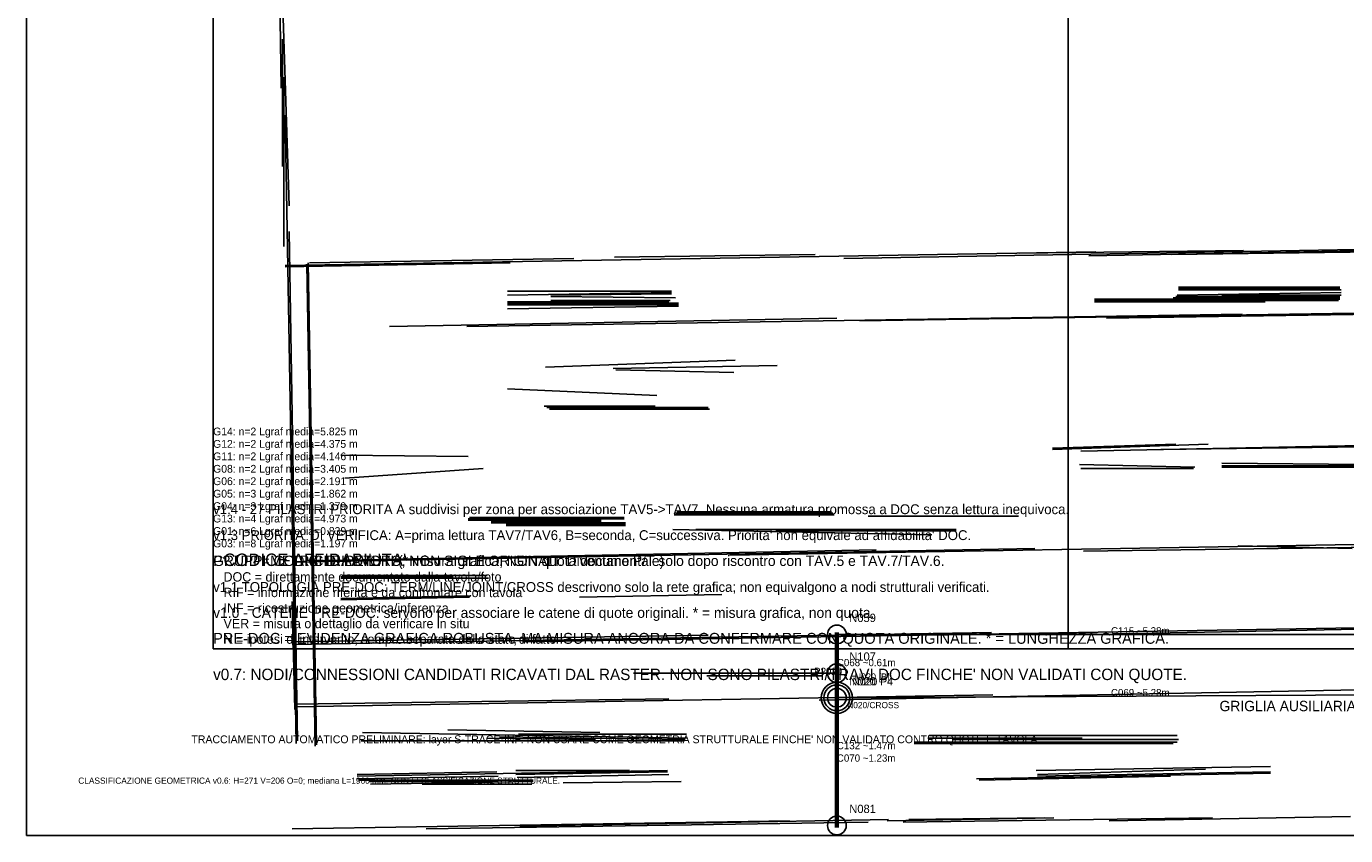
# Model space of a CAD drawing. Header units: millimetres. Extents: x 0 to 53042, y 0 to 29700.
# Tile 1 of 14: x 0 to 12715, y 0 to 7804. Entities that reach past the tile are written whole.
import ezdxf

# ---------------------------------------------------------------- set-up
doc = ezdxf.new("R2010")
doc.units = ezdxf.units.MM
for name, color, linetype in [('00_RASTER_ORIGINALE', 8, 'Continuous'), ('S-AXIS-CAND-INF', 4, 'Continuous'), ('S-AXIS-INF', 4, 'Continuous'), ('S-CHECK-VER', 1, 'Continuous'), ('S-ELEM-ID-VER', 1, 'Continuous'), ('S-GRID-E', 4, 'Continuous'), ('S-ID-CAND-INF', 7, 'Continuous'), ('S-INF-HORIZ', 3, 'Continuous'), ('S-INF-LONG', 6, 'Continuous'), ('S-INF-VERT', 4, 'Continuous'), ('S-METRIC-TEXT-INF', 7, 'Continuous'), ('S-NODE-INF', 2, 'Continuous'), ('S-NOTE-VER', 1, 'Continuous'), ('S-PREDOC-ID', 7, 'Continuous'), ('S-PREDOC-NODE', 2, 'Continuous'), ('S-TEXT-E', 7, 'Continuous'), ('S-TOPO-NODE-INF', 2, 'Continuous'), ('S-TOPO-TEXT-INF', 7, 'Continuous'), ('S-TRACE-INF', 4, 'Continuous'), ('S-TRACE-INF-CLEAN', 4, 'Continuous'), ('S-TRACE-REJECT', 8, 'Continuous'), ('S-VERIFY-B', 30, 'Continuous'), ('S-VERIFY-TEXT', 7, 'Continuous')]:
    doc.layers.add(name, color=color, linetype=linetype)
picture_1 = doc.add_image_def('image1.jpg', size_in_pixel=(4060, 2274))

msp = doc.modelspace()

# ---------------------------------------------------------------- linework, layer by layer
at = {"layer": 'S-AXIS-CAND-INF'}
for p, q in [((7812, 1329), (7812, 1940)), ((13097, 1940), (7812, 1940)), ((7812, 98), (7812, 1567)), ((7812, 1329), (13097, 1358)), ((7812, 1329), (7812, 98))]:
    msp.add_line(p, q, dxfattribs=at)
at = {"layer": 'S-AXIS-INF'}
for p, q in [((1800, 1800), (1800, 27900)), ((10040, 1800), (10040, 27900)), ((1800, 1800), (51240, 1800))]:
    msp.add_line(p, q, dxfattribs=at)
at = {"layer": 'S-GRID-E'}
msp.add_lwpolyline([(0, 0), (53042, 0), (53042, 29699), (0, 29699)], close=True, dxfattribs=at)
at = {"layer": 'S-INF-HORIZ'}
for p, q in [((2495, 5499), (10308, 5629)), ((7878, 5564), (13038, 5655)), ((11039, 5603), (13038, 5629)), ((4638, 5250), (6218, 5250)), ((4638, 5211), (6218, 5237)), ((11091, 5211), (12672, 5237)), ((11104, 5290), (12659, 5290)), ((11104, 5263), (12672, 5263)), ((4638, 5133), (6284, 5133)), ((4638, 5081), (6284, 5107)), ((5056, 5198), (6258, 5185)), ((5056, 5159), (6205, 5159)), ((10294, 5172), (12659, 5172)), ((10294, 5146), (11941, 5146)), ((11078, 5198), (12659, 5198)), ((4246, 4911), (11718, 5028)), ((5004, 4519), (6832, 4584)), ((5657, 4506), (7237, 4532)), ((5683, 4493), (6819, 4467)), ((4638, 4310), (6075, 4245)), ((5017, 4127), (6571, 4127)), ((9889, 3722), (11392, 3775)), ((10164, 3709), (12868, 3761)), ((3031, 3670), (4259, 3657)), ((10151, 3579), (11261, 3553)), ((11522, 3592), (12894, 3579)), ((3070, 3448), (4403, 3539)), ((10164, 3539), (11248, 3539)), ((11522, 3553), (12881, 3553)), ((4259, 3056), (5761, 3056)), ((6245, 3095), (7786, 3095)), ((6271, 3122), (7760, 3122)), ((8113, 3082), (9563, 3082)), ((4481, 3017), (5774, 3017)), ((4625, 2991), (5774, 2991)), ((6232, 2952), (8727, 2899)), ((6454, 2952), (8962, 2952)), ((6780, 2704), (12803, 2808)), ((2561, 2638), (9720, 2769)), ((10190, 2743), (13051, 2782)), ((11679, 2795), (12777, 2769)), ((3031, 2482), (4455, 2482)), ((3044, 2508), (4442, 2508)), ((3031, 2286), (4285, 2312)), ((5330, 2299), (6702, 2325)), ((2574, 1868), (6571, 1933)), ((4795, 1868), (13142, 2011)), ((5853, 1567), (7812, 1567)), ((6558, 1541), (7669, 1541)), ((7642, 1306), (13129, 1411)), ((2587, 1241), (9315, 1358)), ((4063, 1019), (5526, 993)), ((3227, 914), (6336, 914)), ((3240, 993), (6362, 940)), ((4742, 980), (6362, 980)), ((8557, 901), (11091, 901)), ((8701, 966), (11091, 966)), ((8923, 927), (11104, 927)), ((9733, 627), (11993, 666)), ((9746, 588), (11366, 640)), ((3188, 575), (6179, 627)), ((3188, 549), (4546, 575)), ((3201, 535), (4886, 535)), ((3318, 496), (4886, 522)), ((4729, 562), (6192, 588)), ((5173, 509), (6310, 522)), ((9158, 549), (11993, 601)), ((2561, 65), (7355, 144)), ((3854, 65), (8113, 131)), ((8452, 131), (11431, 170)), ((8505, 157), (9811, 170)), ((10438, 144), (12764, 183))]:
    msp.add_line(p, q, dxfattribs=at)
at = {"layer": 'S-INF-LONG'}
for p, q in [((2495, 6948), (2600, 888)), ((2495, 5499), (10308, 5629)), ((7878, 5564), (13038, 5655)), ((2704, 5512), (2783, 862)), ((4246, 4911), (11718, 5028)), ((6780, 2704), (12803, 2808)), ((2561, 2638), (9720, 2769)), ((2574, 1868), (6571, 1933)), ((4795, 1868), (13142, 2011)), ((7642, 1306), (13129, 1411)), ((2587, 1241), (9315, 1358)), ((2561, 65), (7355, 144)), ((3854, 65), (8113, 131))]:
    msp.add_line(p, q, dxfattribs=at)
at = {"layer": 'S-INF-VERT'}
for p, q in [((2430, 9169), (2456, 7209)), ((2443, 8816), (2534, 6073)), ((2469, 6452), (2469, 7680)), ((2495, 6948), (2600, 888)), ((2704, 5512), (2783, 862)), ((7799, 78), (7799, 1959)), ((7825, 78), (7825, 1959))]:
    msp.add_line(p, q, dxfattribs=at)
at = {"layer": 'S-NODE-INF'}
for centre in [(7812, 1940), (7812, 1567), (7812, 1329), (7812, 98)]:
    msp.add_circle(centre, 90, dxfattribs=at)
at = {"layer": 'S-PREDOC-NODE'}
msp.add_circle((7812, 1329), 125, dxfattribs=at)
at = {"layer": 'S-TOPO-NODE-INF'}
msp.add_circle((7812, 1329), 90, dxfattribs=at)
at = {"layer": 'S-TRACE-INF'}
for p, q in [((2430, 9169), (2456, 7209)), ((2443, 8816), (2534, 6073)), ((2469, 6452), (2469, 7680)), ((2482, 5681), (2482, 7314)), ((2495, 6948), (2600, 888)), ((2534, 5825), (2613, 914)), ((2495, 5499), (10308, 5629)), ((5670, 5577), (7603, 5603)), ((7878, 5564), (13038, 5655)), ((9576, 5616), (11732, 5642)), ((10242, 5590), (13038, 5642)), ((11039, 5603), (13038, 5629)), ((2495, 5485), (4664, 5525)), ((2704, 5512), (2783, 862)), ((2717, 5525), (2796, 875)), ((2730, 5525), (5278, 5564)), ((4638, 5250), (6218, 5250)), ((4638, 5211), (6218, 5237)), ((5056, 5211), (6218, 5224)), ((11091, 5211), (12672, 5237)), ((11104, 5290), (12659, 5290)), ((11104, 5277), (12659, 5277)), ((11104, 5263), (12672, 5263)), ((4638, 5146), (6192, 5146)), ((4638, 5133), (6284, 5133)), ((4638, 5120), (6284, 5120)), ((4638, 5081), (6284, 5107)), ((5056, 5198), (6258, 5185)), ((5056, 5159), (6205, 5159)), ((10294, 5172), (12659, 5172)), ((10294, 5159), (12646, 5159)), ((10294, 5146), (11941, 5146)), ((11052, 5185), (12659, 5185)), ((11078, 5198), (12659, 5198)), ((11522, 5211), (12672, 5211)), ((3501, 4911), (7812, 4989)), ((4246, 4911), (11718, 5028)), ((8034, 4963), (13038, 5041)), ((10412, 4989), (13038, 5028)), ((5004, 4519), (6832, 4584)), ((5657, 4506), (7237, 4532)), ((5683, 4493), (6819, 4467)), ((4638, 4310), (6075, 4245)), ((4990, 4140), (6062, 4140)), ((5017, 4127), (6571, 4127)), ((5043, 4114), (6584, 4114)), ((9889, 3722), (11392, 3775)), ((9889, 3735), (11078, 3775)), ((10164, 3709), (12868, 3761)), ((10935, 3722), (12881, 3748)), ((3031, 3670), (4259, 3657)), ((10151, 3579), (11261, 3553)), ((11522, 3592), (12894, 3579)), ((11522, 3566), (12894, 3566)), ((3070, 3448), (4403, 3539)), ((10164, 3539), (11248, 3539)), ((11522, 3553), (12881, 3553)), ((4259, 3056), (5761, 3056)), ((4272, 3069), (5761, 3069)), ((6245, 3095), (7786, 3095)), ((6258, 3108), (7773, 3108)), ((6271, 3122), (7760, 3122)), ((8113, 3082), (9563, 3082)), ((4259, 3043), (5539, 3043)), ((4481, 3030), (5539, 3030)), ((4481, 3017), (5774, 3017)), ((4625, 3004), (5774, 3004)), ((4625, 2991), (5774, 2991)), ((6232, 2952), (8727, 2899)), ((6454, 2952), (8962, 2952)), ((7224, 2939), (8962, 2939)), ((6780, 2704), (12803, 2808)), ((2561, 2638), (9720, 2769)), ((2743, 2651), (8191, 2756)), ((10190, 2743), (13051, 2782)), ((11679, 2795), (12777, 2769)), ((3031, 2495), (4115, 2495)), ((3031, 2482), (4455, 2482)), ((3044, 2508), (4442, 2508)), ((3031, 2286), (4285, 2312)), ((3031, 2273), (4272, 2299)), ((5330, 2299), (6702, 2325)), ((2561, 2259), (2587, 1215)), ((2561, 1842), (9302, 1959)), ((2574, 1868), (6571, 1933)), ((4795, 1868), (13142, 2011)), ((7799, 78), (7799, 1959)), ((7812, 78), (7812, 1959)), ((7825, 78), (7825, 1959)), ((8675, 1933), (10321, 1959)), ((10530, 1946), (13129, 1998)), ((5853, 1567), (7812, 1567)), ((6558, 1541), (7669, 1541)), ((7642, 1306), (13129, 1411)), ((2587, 1241), (9315, 1358)), ((2587, 1267), (6192, 1319)), ((4063, 1019), (5526, 993)), ((3227, 914), (6336, 914)), ((3240, 993), (6362, 940)), ((4442, 940), (5487, 927)), ((4559, 953), (6349, 927)), ((4742, 980), (6362, 980)), ((8557, 901), (11091, 901)), ((8688, 940), (10177, 940)), ((8701, 966), (11091, 966)), ((8923, 927), (11104, 927)), ((8557, 888), (11052, 888)), ((9733, 627), (11993, 666)), ((9746, 588), (11366, 640)), ((3188, 575), (6179, 627)), ((3188, 588), (4533, 614)), ((3188, 549), (4546, 575)), ((3201, 535), (4886, 535)), ((3305, 522), (4546, 522)), ((3318, 496), (4886, 522)), ((4716, 627), (5813, 627)), ((4716, 588), (6179, 614)), ((4729, 562), (6192, 588)), ((5173, 509), (6310, 522)), ((9158, 549), (11993, 601)), ((9184, 535), (11026, 575)), ((9746, 575), (11993, 614)), ((3815, 496), (4873, 496)), ((2561, 65), (7355, 144)), ((3854, 65), (8113, 131)), ((4755, 91), (8309, 157)), ((8296, 144), (9903, 170)), ((8452, 131), (11431, 170)), ((8505, 157), (9811, 170)), ((10438, 144), (12764, 183))]:
    msp.add_line(p, q, dxfattribs=at)
at = {"layer": 'S-TRACE-INF-CLEAN'}
for p, q in [((2430, 9169), (2456, 7209)), ((2443, 8816), (2534, 6073)), ((2469, 6452), (2469, 7680)), ((2495, 6948), (2600, 888)), ((2495, 5499), (10308, 5629)), ((7878, 5564), (13038, 5655)), ((11039, 5603), (13038, 5629)), ((2704, 5512), (2783, 862)), ((4638, 5250), (6218, 5250)), ((4638, 5211), (6218, 5237)), ((11091, 5211), (12672, 5237)), ((11104, 5290), (12659, 5290)), ((11104, 5263), (12672, 5263)), ((4638, 5133), (6284, 5133)), ((4638, 5081), (6284, 5107)), ((5056, 5198), (6258, 5185)), ((5056, 5159), (6205, 5159)), ((10294, 5172), (12659, 5172)), ((10294, 5146), (11941, 5146)), ((11078, 5198), (12659, 5198)), ((4246, 4911), (11718, 5028)), ((5004, 4519), (6832, 4584)), ((5657, 4506), (7237, 4532)), ((5683, 4493), (6819, 4467)), ((4638, 4310), (6075, 4245)), ((5017, 4127), (6571, 4127)), ((9889, 3722), (11392, 3775)), ((10164, 3709), (12868, 3761)), ((3031, 3670), (4259, 3657)), ((10151, 3579), (11261, 3553)), ((11522, 3592), (12894, 3579)), ((3070, 3448), (4403, 3539)), ((10164, 3539), (11248, 3539)), ((11522, 3553), (12881, 3553)), ((4259, 3056), (5761, 3056)), ((6245, 3095), (7786, 3095)), ((6271, 3122), (7760, 3122)), ((8113, 3082), (9563, 3082)), ((4481, 3017), (5774, 3017)), ((4625, 2991), (5774, 2991)), ((6232, 2952), (8727, 2899)), ((6454, 2952), (8962, 2952)), ((6780, 2704), (12803, 2808)), ((2561, 2638), (9720, 2769)), ((10190, 2743), (13051, 2782)), ((11679, 2795), (12777, 2769)), ((3031, 2482), (4455, 2482)), ((3044, 2508), (4442, 2508)), ((3031, 2286), (4285, 2312)), ((5330, 2299), (6702, 2325)), ((2574, 1868), (6571, 1933)), ((4795, 1868), (13142, 2011)), ((7799, 78), (7799, 1959)), ((7825, 78), (7825, 1959)), ((5853, 1567), (7812, 1567)), ((6558, 1541), (7669, 1541)), ((7642, 1306), (13129, 1411)), ((2587, 1241), (9315, 1358)), ((4063, 1019), (5526, 993)), ((3227, 914), (6336, 914)), ((3240, 993), (6362, 940)), ((4742, 980), (6362, 980)), ((8557, 901), (11091, 901)), ((8701, 966), (11091, 966)), ((8923, 927), (11104, 927)), ((9733, 627), (11993, 666)), ((9746, 588), (11366, 640)), ((3188, 575), (6179, 627)), ((3188, 549), (4546, 575)), ((3201, 535), (4886, 535)), ((3318, 496), (4886, 522)), ((4729, 562), (6192, 588)), ((5173, 509), (6310, 522)), ((9158, 549), (11993, 601)), ((2561, 65), (7355, 144)), ((3854, 65), (8113, 131)), ((8452, 131), (11431, 170)), ((8505, 157), (9811, 170)), ((10438, 144), (12764, 183))]:
    msp.add_line(p, q, dxfattribs=at)
at = {"layer": 'S-TRACE-REJECT'}
for p, q in [((2482, 5681), (2482, 7314)), ((2534, 5825), (2613, 914)), ((5670, 5577), (7603, 5603)), ((9576, 5616), (11732, 5642)), ((10242, 5590), (13038, 5642)), ((2495, 5485), (4664, 5525)), ((2717, 5525), (2796, 875)), ((2730, 5525), (5278, 5564)), ((5056, 5211), (6218, 5224)), ((11104, 5277), (12659, 5277)), ((4638, 5146), (6192, 5146)), ((4638, 5120), (6284, 5120)), ((10294, 5159), (12646, 5159)), ((11052, 5185), (12659, 5185)), ((11522, 5211), (12672, 5211)), ((3501, 4911), (7812, 4989)), ((8034, 4963), (13038, 5041)), ((10412, 4989), (13038, 5028)), ((4990, 4140), (6062, 4140)), ((5043, 4114), (6584, 4114)), ((9889, 3735), (11078, 3775)), ((10935, 3722), (12881, 3748)), ((11522, 3566), (12894, 3566)), ((4272, 3069), (5761, 3069)), ((6258, 3108), (7773, 3108)), ((4259, 3043), (5539, 3043)), ((4481, 3030), (5539, 3030)), ((4625, 3004), (5774, 3004)), ((7224, 2939), (8962, 2939)), ((2743, 2651), (8191, 2756)), ((3031, 2495), (4115, 2495)), ((3031, 2273), (4272, 2299)), ((2561, 2259), (2587, 1215)), ((2561, 1842), (9302, 1959)), ((7812, 78), (7812, 1959)), ((8675, 1933), (10321, 1959)), ((10530, 1946), (13129, 1998)), ((2587, 1267), (6192, 1319)), ((4442, 940), (5487, 927)), ((4559, 953), (6349, 927)), ((8688, 940), (10177, 940)), ((8557, 888), (11052, 888)), ((3188, 588), (4533, 614)), ((3305, 522), (4546, 522)), ((4716, 627), (5813, 627)), ((4716, 588), (6179, 614)), ((9184, 535), (11026, 575)), ((9746, 575), (11993, 614)), ((3815, 496), (4873, 496)), ((4755, 91), (8309, 157)), ((8296, 144), (9903, 170))]:
    msp.add_line(p, q, dxfattribs=at)
at = {"layer": 'S-VERIFY-B'}
msp.add_circle((7812, 1329), 150, dxfattribs=at)

# ---------------------------------------------------------------- texts
at = {"layer": 'S-CHECK-VER'}
for s, height, p in [('v1.4 - 27 PILASTRI PRIORITA A suddivisi per zona per associazione TAV5->TAV7. Nessuna armatura promossa a DOC senza lettura inequivoca.', 95, (1800, 3100)), ("v1.3 PRIORITA' DI VERIFICA: A=prima lettura TAV7/TAV6, B=seconda, C=successiva. Priorita' non equivale ad affidabilita' DOC.", 95, (1800, 2850)), ('GRUPPI METRICI RIPETUTI (* misura grafica, NON quota documentale)', 100, (1800, 2600)), ('P? / T? = CODICI DI LAVORO, NON SIGLE ORIGINALI. Diventano P/T solo dopo riscontro con TAV.5 e TAV.7/TAV.6.', 100, (1800, 2600)), ('v1.1 TOPOLOGIA PRE-DOC: TERM/LINE/JOINT/CROSS descrivono solo la rete grafica; non equivalgono a nodi strutturali verificati.', 95, (1800, 2350)), ('v1.0 - CATENE PRE-DOC: servono per associare le catene di quote originali. * = misura grafica, non quota.', 100, (1800, 2100)), ('PRE-DOC = EVIDENZA GRAFICA ROBUSTA, MA MISURA ANCORA DA CONFERMARE CON QUOTA ORIGINALE. * = LUNGHEZZA GRAFICA.', 105, (1800, 1850)), ("v0.7: NODI/CONNESSIONI CANDIDATI RICAVATI DAL RASTER. NON SONO PILASTRI/TRAVI DOC FINCHE' NON VALIDATI CON QUOTE.", 110, (1800, 1500)), ("CLASSIFICAZIONE GEOMETRICA v0.6: H=271 V=206 O=0; mediana L=1960 mm. NON E' CLASSIFICAZIONE STRUTTURALE.", 60, (500, 500))]:
    msp.add_text(s, height=height, dxfattribs=at).set_placement(p)
at = {"layer": 'S-ELEM-ID-VER'}
msp.add_text('P?020', height=70, dxfattribs=at).set_placement((7592, 1549))
at = {"layer": 'S-ID-CAND-INF'}
for s, height, p in [('N059', 80, (7932, 2060)), ('C115 ~5.28m', 70, (10454, 1940)), ('C068 ~0.61m', 70, (7812, 1634)), ('N107', 80, (7932, 1687)), ('N020', 80, (7932, 1449)), ('C069 ~5.28m', 70, (10454, 1344)), ('C132 ~1.47m', 70, (7812, 833)), ('C070 ~1.23m', 70, (7812, 713)), ('N081', 80, (7932, 218))]:
    msp.add_text(s, height=height, dxfattribs=at).set_placement(p)
at = {"layer": 'S-METRIC-TEXT-INF'}
for s, p in [('G14: n=2 Lgraf media=5.825 m', (1800, 3860)), ('G12: n=2 Lgraf media=4.375 m', (1800, 3740)), ('G11: n=2 Lgraf media=4.146 m', (1800, 3620)), ('G08: n=2 Lgraf media=3.405 m', (1800, 3500)), ('G06: n=2 Lgraf media=2.191 m', (1800, 3380)), ('G05: n=3 Lgraf media=1.862 m', (1800, 3260)), ('G04: n=3 Lgraf media=1.379 m', (1800, 3140)), ('G13: n=4 Lgraf media=4.973 m', (1800, 3020)), ('G01: n=6 Lgraf media=0.839 m', (1800, 2900)), ('G03: n=8 Lgraf media=1.197 m', (1800, 2780))]:
    msp.add_text(s, height=75, dxfattribs=at).set_placement(p)
at = {"layer": 'S-NOTE-VER'}
for s, height, p in [("GRIGLIA AUSILIARIA DI DIGITALIZZAZIONE - NON E' UNA RICOSTRUZIONE DEGLI ASSI STRUTTURALI", 100, (11500, 1200)), ("TRACCIAMENTO AUTOMATICO PRELIMINARE: layer S-TRACE-INF. NON USARE COME GEOMETRIA STRUTTURALE FINCHE' NON VALIDATO CONTRO QUOTE E TAVOLA.", 75.771, (1591, 891))]:
    msp.add_text(s, height=height, dxfattribs=at).set_placement(p)
at = {"layer": 'S-PREDOC-ID'}
msp.add_text('N020 P4', height=75, dxfattribs=at).set_placement((7962, 1449))
at = {"layer": 'S-TEXT-E'}
for s, height, p in [("CODICE AFFIDABILITA'", 120, (1900, 2600)), ('DOC = direttamente documentato dalla tavola/foto', 90, (1900, 2450)), ('RIF = informazione riferita e da confrontare con tavola', 90, (1900, 2300)), ('INF = ricostruzione geometrica/inferenza', 90, (1900, 2150)), ('VER = misura o dettaglio da verificare in situ', 90, (1900, 2000)), ('N = ipotesi di intervento, sempre separata dallo stato di fatto', 90, (1900, 1850))]:
    msp.add_text(s, height=height, dxfattribs=at).set_placement(p)
at = {"layer": 'S-TOPO-TEXT-INF'}
msp.add_text('N020/CROSS', height=60, dxfattribs=at).set_placement((7912, 1229))
at = {"layer": 'S-VERIFY-TEXT'}
msp.add_text('N020 [B]', height=65, dxfattribs=at).set_placement((7982, 1499))

# ---------------------------------------------------------------- pictures from other files: only their frames are drawn
at = {"layer": '00_RASTER_ORIGINALE'}
image = msp.add_image(picture_1, insert=(0, 0), size_in_units=(53042, 29699), dxfattribs=at)

doc.saveas('drawing.dxf')
